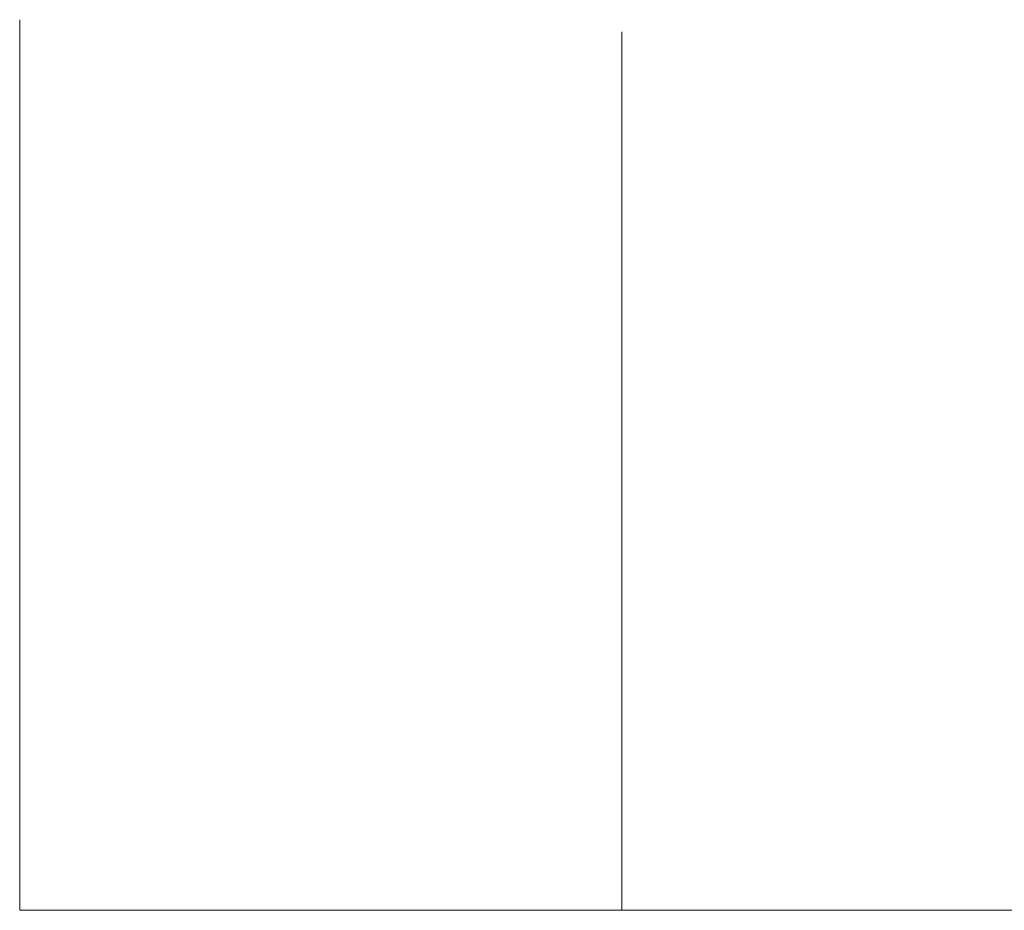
# Model space of a CAD drawing. Header units: millimetres. Extents: x 262469 to 275208, y -32539 to 9411.
# Tile 164 of 256: x 267757 to 267797, y -13912 to -13875. Entities that reach past the tile are written whole.
import ezdxf

# ---------------------------------------------------------------- set-up
doc = ezdxf.new("R2010")
doc.units = ezdxf.units.MM
doc.header["$LTSCALE"] = 100
doc.layers.add('$ IE_TELETECHNIKA', color=5, linetype='Continuous', lineweight=30)

msp = doc.modelspace()

# ---------------------------------------------------------------- linework, layer by layer
at = {"layer": '$ IE_TELETECHNIKA', "color": 0, "linetype": 'Continuous', "lineweight": 5, "ltscale": 4}
for p, q in [((267756.503, -13912.481), (267756.503, -13875.481)), ((267781.503, -13875.981), (267781.503, -13912.481)), ((267756.503, -13902.481), (267756.503, -13912.481)), ((267956.503, -13912.481), (267756.503, -13912.481)), ((267756.503, -13912.481), (267766.503, -13912.481))]:
    msp.add_line(p, q, dxfattribs=at)

doc.saveas('drawing.dxf')
